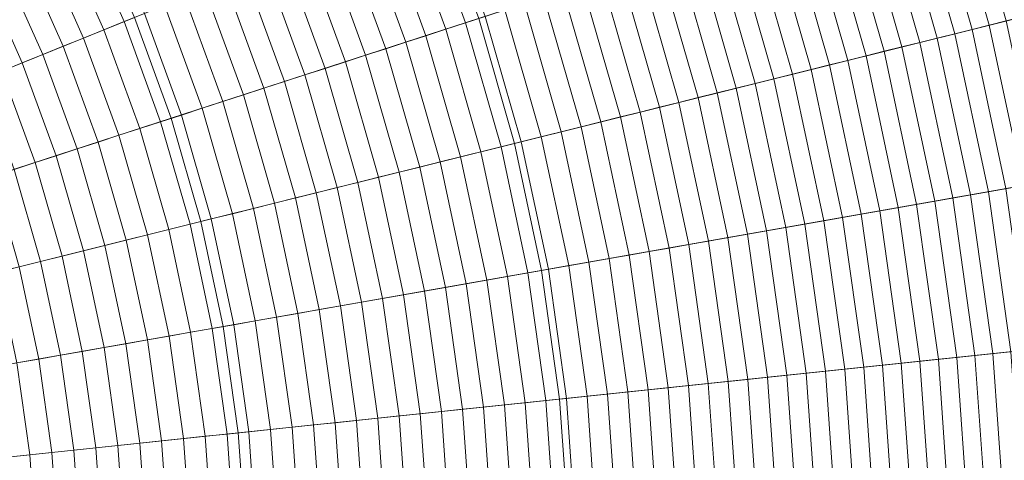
# Model space of a CAD drawing. Header units: centimetres. Extents: x -21.9 to 23.1, y -23 to 22.
# Tile 152 of 191: x 9.1 to 15.5, y 0.4 to 3.2. Entities that reach past the tile are written whole.
import ezdxf

# ---------------------------------------------------------------- set-up
doc = ezdxf.new("R2010")
doc.units = ezdxf.units.CM
doc.header["$LTSCALE"] = 2.54
doc.layers.add('Lucido design-1', color=7, linetype='Continuous')

# ---------------------------------------------------------------- blocks, each defined once
blk = doc.blocks.new('Gruppo-2-1')
at = {"color": 5, "linetype": 'Continuous', "lineweight": 9}
for points in [[(10.0933, 2.5802, -940.4271), (9.8546, 3.2361, -940.4271), (21.0763, 7.7699, -940.4271), (21.6039, 6.3202, -940.4271)], [(10.0933, 2.5802, -940.4271), (9.8546, 3.2361, -940.4271), (21.0763, 7.7699, -940.4271), (21.6039, 6.3202, -940.4271)], [(22.4047, 4.9308, -1001.3271), (21.972, 6.4398, -1001.3271), (12.0905, 3.2291, -1001.3271), (12.3233, 2.4173, -1001.3271)], [(10.2857, 1.9092, -940.4271), (10.0933, 2.5802, -940.4271), (21.6039, 6.3202, -940.4271), (22.0292, 4.8372, -940.4271)], [(10.2857, 1.9092, -940.4271), (10.0933, 2.5802, -940.4271), (21.6039, 6.3202, -940.4271), (22.0292, 4.8372, -940.4271)], [(22.0292, 4.8372, -1001.3271), (21.6039, 6.3202, -1001.3271), (12.0905, 3.2291, -1001.3271), (12.3233, 2.4173, -1001.3271)], [(12.3233, 2.4173, -1010.9271), (12.0905, 3.2291, -1010.9271), (21.2123, 6.193, -1010.9271), (21.6297, 4.7376, -1010.9271)], [(22.7311, 3.3953, -1001.3271), (22.4047, 4.9308, -1001.3271), (12.3233, 2.4173, -1001.3271), (12.4989, 1.5911, -1001.3271)], [(10.4308, 1.2265, -940.4271), (10.2857, 1.9092, -940.4271), (22.0292, 4.8372, -940.4271), (22.3499, 3.3281, -940.4271)], [(10.4308, 1.2265, -940.4271), (10.2857, 1.9092, -940.4271), (22.0292, 4.8372, -940.4271), (22.3499, 3.3281, -940.4271)], [(22.3499, 3.3281, -1001.3271), (22.0292, 4.8372, -1001.3271), (12.3233, 2.4173, -1001.3271), (12.4989, 1.5911, -1001.3271)], [(12.4989, 1.5911, -1010.9271), (12.3233, 2.4173, -1010.9271), (21.6297, 4.7376, -1010.9271), (21.9445, 3.2566, -1010.9271)], [(7.3237, 2.7778, -941.4271), (7.078, 3.24, -941.4271), (9.243, 4.49, -941.4271), (9.5707, 3.8737, -941.4271)], [(15.5181, 3.2138, -933.0893), (15.222, 4.2466, -933.0893), (15.1135, 4.2113, -933.1788), (15.4075, 3.1862, -933.1788)], [(15.6279, 3.2412, -932.9985), (15.3295, 4.2815, -932.9985), (15.222, 4.2466, -933.0893), (15.5181, 3.2138, -933.0893)], [(15.2958, 3.1584, -933.2671), (15.0041, 4.1758, -933.2671), (14.8937, 4.1399, -933.3541), (15.1832, 3.1303, -933.3541)], [(15.4075, 3.1862, -933.1788), (15.1135, 4.2113, -933.1788), (15.0041, 4.1758, -933.2671), (15.2958, 3.1584, -933.2671)], [(15.0697, 3.102, -933.4398), (14.7825, 4.1038, -933.4398), (14.6703, 4.0673, -933.5242), (14.9553, 3.0735, -933.5242)], [(15.1832, 3.1303, -933.3541), (14.8937, 4.1399, -933.3541), (14.7825, 4.1038, -933.4398), (15.0697, 3.102, -933.4398)], [(12.1333, 3.243, -934.9789), (11.8434, 4.0396, -934.9789), (11.7184, 3.9891, -935.0324), (12.0051, 3.2013, -935.0324)], [(14.84, 3.0447, -933.6073), (14.5573, 4.0306, -933.6073), (14.4434, 3.9936, -933.689), (14.7238, 3.0157, -933.689)], [(14.9553, 3.0735, -933.5242), (14.6703, 4.0673, -933.5242), (14.5573, 4.0306, -933.6073), (14.84, 3.0447, -933.6073)], [(12.0905, 3.2291, -1003.3271), (11.8017, 4.0227, -1003.3271), (9.8546, 3.2361, -1003.3271), (10.0933, 2.5802, -1003.3271)], [(12.0051, 3.2013, -935.0324), (11.7184, 3.9891, -935.0324), (11.5928, 3.9384, -935.0843), (11.8763, 3.1595, -935.0843)], [(14.7238, 3.0157, -933.689), (14.4434, 3.9936, -933.689), (14.3286, 3.9563, -933.7694), (14.6067, 2.9866, -933.7694)], [(9.9187, 3.262, -935.6207), (9.6329, 3.904, -935.6207), (9.5054, 3.8419, -935.6511), (9.7873, 3.2089, -935.6511)], [(11.8763, 3.1595, -935.0843), (11.5928, 3.9384, -935.0843), (11.4668, 3.8874, -935.1347), (11.747, 3.1175, -935.1347)], [(14.4887, 2.9571, -933.8485), (14.213, 3.9187, -933.8485), (14.0966, 3.8809, -933.9263), (14.3699, 2.9275, -933.9263)], [(14.6067, 2.9866, -933.7694), (14.3286, 3.9563, -933.7694), (14.213, 3.9187, -933.8485), (14.4887, 2.9571, -933.8485)], [(7.5366, 2.2995, -941.4271), (7.3237, 2.7778, -941.4271), (9.5707, 3.8737, -941.4271), (9.8546, 3.2361, -941.4271)], [(9.7873, 3.2089, -935.6511), (9.5054, 3.8419, -935.6511), (9.3777, 3.7796, -935.6799), (9.6555, 3.1556, -935.6799)], [(11.747, 3.1175, -935.1347), (11.4668, 3.8874, -935.1347), (11.3402, 3.8363, -935.1837), (11.6172, 3.0753, -935.1837)], [(14.2503, 2.8977, -934.0026), (13.9793, 3.8428, -934.0026), (13.8613, 3.8045, -934.0776), (14.1299, 2.8677, -934.0776)], [(14.3699, 2.9275, -933.9263), (14.0966, 3.8809, -933.9263), (13.9793, 3.8428, -934.0026), (14.2503, 2.8977, -934.0026)], [(9.6555, 3.1556, -935.6799), (9.3777, 3.7796, -935.6799), (9.2497, 3.7171, -935.7072), (9.5234, 3.1023, -935.7072)], [(11.4868, 3.0329, -935.2311), (11.2131, 3.7849, -935.2311), (11.0856, 3.7334, -935.277), (11.356, 2.9904, -935.277)], [(11.6172, 3.0753, -935.1837), (11.3402, 3.8363, -935.1837), (11.2131, 3.7849, -935.2311), (11.4868, 3.0329, -935.2311)], [(14.1299, 2.8677, -934.0776), (13.8613, 3.8045, -934.0776), (13.7425, 3.7658, -934.1512), (14.0087, 2.8375, -934.1512)], [(9.5234, 3.1023, -935.7072), (9.2497, 3.7171, -935.7072), (9.1214, 3.6546, -935.7328), (9.3911, 3.0488, -935.7328)], [(11.356, 2.9904, -935.277), (11.0856, 3.7334, -935.277), (10.9576, 3.6817, -935.3213), (11.2247, 2.9478, -935.3213)], [(13.8867, 2.807, -934.2235), (13.6229, 3.727, -934.2235), (13.5025, 3.6879, -934.2943), (13.7639, 2.7764, -934.2943)], [(14.0087, 2.8375, -934.1512), (13.7425, 3.7658, -934.1512), (13.6229, 3.727, -934.2235), (13.8867, 2.807, -934.2235)], [(9.3911, 3.0488, -935.7328), (9.1214, 3.6546, -935.7328), (8.9929, 3.5919, -935.7569), (9.2585, 2.9952, -935.7569)], [(11.2247, 2.9478, -935.3213), (10.9576, 3.6817, -935.3213), (10.8291, 3.6298, -935.3642), (11.0929, 2.905, -935.3642)], [(13.6404, 2.7456, -934.3637), (13.3815, 3.6485, -934.3637), (13.2596, 3.609, -934.4318), (13.5161, 2.7146, -934.4318)], [(13.7639, 2.7764, -934.2943), (13.5025, 3.6879, -934.2943), (13.3815, 3.6485, -934.3637), (13.6404, 2.7456, -934.3637)], [(9.2585, 2.9952, -935.7569), (8.9929, 3.5919, -935.7569), (8.8641, 3.5291, -935.7794), (9.1257, 2.9416, -935.7794)], [(11.0929, 2.905, -935.3642), (10.8291, 3.6298, -935.3642), (10.7002, 3.5777, -935.4055), (10.9607, 2.862, -935.4055)], [(13.5161, 2.7146, -934.4318), (13.2596, 3.609, -934.4318), (13.1371, 3.5692, -934.4984), (13.3911, 2.6835, -934.4984)], [(9.1257, 2.9416, -935.7794), (8.8641, 3.5291, -935.7794), (8.7351, 3.4662, -935.8003), (8.9926, 2.8878, -935.8003)], [(10.8281, 2.8189, -935.4452), (10.5709, 3.5255, -935.4452), (10.4412, 3.4731, -935.4834), (10.6951, 2.7757, -935.4834)], [(10.9607, 2.862, -935.4055), (10.7002, 3.5777, -935.4055), (10.5709, 3.5255, -935.4452), (10.8281, 2.8189, -935.4452)], [(13.2654, 2.6521, -934.5635), (13.0139, 3.5291, -934.5635), (12.89, 3.4889, -934.6272), (13.139, 2.6206, -934.6272)], [(13.3911, 2.6835, -934.4984), (13.1371, 3.5692, -934.4984), (13.0139, 3.5291, -934.5635), (13.2654, 2.6521, -934.5635)], [(10.6951, 2.7757, -935.4834), (10.4412, 3.4731, -935.4834), (10.3111, 3.4205, -935.5201), (10.5616, 2.7323, -935.5201)], [(13.139, 2.6206, -934.6272), (12.89, 3.4889, -934.6272), (12.7655, 3.4484, -934.6895), (13.0119, 2.5889, -934.6895)], [(10.5616, 2.7323, -935.5201), (10.3111, 3.4205, -935.5201), (10.1807, 3.3678, -935.5552), (10.4278, 2.6888, -935.5552)], [(22.9496, 1.8408, -1001.3271), (22.7311, 3.3953, -1001.3271), (12.4989, 1.5911, -1001.3271), (12.6165, 0.7548, -1001.3271)], [(12.8842, 2.5571, -934.7503), (12.6403, 3.4077, -934.7503), (12.5144, 3.3668, -934.8097), (12.7558, 2.5251, -934.8097)], [(13.0119, 2.5889, -934.6895), (12.7655, 3.4484, -934.6895), (12.6403, 3.4077, -934.7503), (12.8842, 2.5571, -934.7503)], [(10.4278, 2.6888, -935.5552), (10.1807, 3.3678, -935.5552), (10.0499, 3.315, -935.5887), (10.2936, 2.6452, -935.5887)], [(10.528, 0.5353, -940.4271), (10.4308, 1.2265, -940.4271), (22.3499, 3.3281, -940.4271), (22.5647, 1.8004, -940.4271)], [(10.528, 0.5353, -940.4271), (10.4308, 1.2265, -940.4271), (22.3499, 3.3281, -940.4271), (22.5647, 1.8004, -940.4271)], [(12.7558, 2.5251, -934.8097), (12.5144, 3.3668, -934.8097), (12.388, 3.3257, -934.8676), (12.6268, 2.4929, -934.8676)], [(22.5647, 1.8004, -1001.3271), (22.3499, 3.3281, -1001.3271), (12.4989, 1.5911, -1001.3271), (12.6165, 0.7548, -1001.3271)], [(10.2936, 2.6452, -935.5887), (10.0499, 3.315, -935.5887), (9.9187, 3.262, -935.6207), (10.1591, 2.6015, -935.6207)], [(12.4972, 2.4606, -934.924), (12.2609, 3.2845, -934.924), (12.1333, 3.243, -934.9789), (12.367, 2.4281, -934.9789)], [(12.6268, 2.4929, -934.8676), (12.388, 3.3257, -934.8676), (12.2609, 3.2845, -934.924), (12.4972, 2.4606, -934.924)], [(7.7157, 1.8076, -941.4271), (7.5366, 2.2995, -941.4271), (9.8546, 3.2361, -941.4271), (10.0933, 2.5802, -941.4271)], [(10.0242, 2.5577, -935.6511), (9.7873, 3.2089, -935.6511), (9.6555, 3.1556, -935.6799), (9.8891, 2.5138, -935.6799)], [(10.1591, 2.6015, -935.6207), (9.9187, 3.262, -935.6207), (9.7873, 3.2089, -935.6511), (10.0242, 2.5577, -935.6511)], [(10.0933, 2.5802, -1003.3271), (9.8546, 3.2361, -1003.3271), (9.8546, 3.2361, -940.4271), (10.0933, 2.5802, -940.4271)], [(10.0933, 2.5802, -941.4271), (9.8546, 3.2361, -941.4271), (9.8546, 3.2361, -940.4271), (10.0933, 2.5802, -940.4271)], [(12.3233, 2.4173, -1003.3271), (12.0905, 3.2291, -1003.3271), (10.0933, 2.5802, -1003.3271), (10.2857, 1.9092, -1003.3271)], [(12.2361, 2.3955, -935.0324), (12.0051, 3.2013, -935.0324), (11.8763, 3.1595, -935.0843), (12.1048, 2.3628, -935.0843)], [(12.367, 2.4281, -934.9789), (12.1333, 3.243, -934.9789), (12.0051, 3.2013, -935.0324), (12.2361, 2.3955, -935.0324)], [(12.3233, 2.4173, -1001.3271), (12.0905, 3.2291, -1001.3271), (12.0905, 3.2291, -1010.9271), (12.3233, 2.4173, -1010.9271)], [(12.3233, 2.4173, -1001.3271), (12.0905, 3.2291, -1001.3271), (12.0905, 3.2291, -1003.3271), (12.3233, 2.4173, -1003.3271)], [(12.6165, 0.7548, -1010.9271), (12.4989, 1.5911, -1010.9271), (21.9445, 3.2566, -1010.9271), (22.1552, 1.7574, -1010.9271)], [(15.7415, 2.1629, -933.0893), (15.5181, 3.2138, -933.0893), (15.4075, 3.1862, -933.1788), (15.6292, 2.1431, -933.1788)], [(9.8891, 2.5138, -935.6799), (9.6555, 3.1556, -935.6799), (9.5234, 3.1023, -935.7072), (9.7536, 2.4698, -935.7072)], [(12.1048, 2.3628, -935.0843), (11.8763, 3.1595, -935.0843), (11.747, 3.1175, -935.1347), (11.9729, 2.3299, -935.1347)], [(15.5159, 2.1231, -933.2671), (15.2958, 3.1584, -933.2671), (15.1832, 3.1303, -933.3541), (15.4016, 2.103, -933.3541)], [(15.6292, 2.1431, -933.1788), (15.4075, 3.1862, -933.1788), (15.2958, 3.1584, -933.2671), (15.5159, 2.1231, -933.2671)], [(9.7536, 2.4698, -935.7072), (9.5234, 3.1023, -935.7072), (9.3911, 3.0488, -935.7328), (9.6179, 2.4257, -935.7328)], [(11.8404, 2.2968, -935.1837), (11.6172, 3.0753, -935.1837), (11.4868, 3.0329, -935.2311), (11.7074, 2.2637, -935.2311)], [(11.9729, 2.3299, -935.1347), (11.747, 3.1175, -935.1347), (11.6172, 3.0753, -935.1837), (11.8404, 2.2968, -935.1837)], [(15.1703, 2.0622, -933.5242), (14.9553, 3.0735, -933.5242), (14.84, 3.0447, -933.6073), (15.0532, 2.0415, -933.6073)], [(15.2864, 2.0826, -933.4398), (15.0697, 3.102, -933.4398), (14.9553, 3.0735, -933.5242), (15.1703, 2.0622, -933.5242)], [(15.4016, 2.103, -933.3541), (15.1832, 3.1303, -933.3541), (15.0697, 3.102, -933.4398), (15.2864, 2.0826, -933.4398)], [(9.6179, 2.4257, -935.7328), (9.3911, 3.0488, -935.7328), (9.2585, 2.9952, -935.7569), (9.4819, 2.3815, -935.7569)], [(11.7074, 2.2637, -935.2311), (11.4868, 3.0329, -935.2311), (11.356, 2.9904, -935.277), (11.5739, 2.2304, -935.277)], [(14.9353, 2.0207, -933.689), (14.7238, 3.0157, -933.689), (14.6067, 2.9866, -933.7694), (14.8164, 1.9998, -933.7694)], [(15.0532, 2.0415, -933.6073), (14.84, 3.0447, -933.6073), (14.7238, 3.0157, -933.689), (14.9353, 2.0207, -933.689)], [(9.4819, 2.3815, -935.7569), (9.2585, 2.9952, -935.7569), (9.1257, 2.9416, -935.7794), (9.3456, 2.3372, -935.7794)], [(11.44, 2.197, -935.3213), (11.2247, 2.9478, -935.3213), (11.0929, 2.905, -935.3642), (11.3056, 2.1635, -935.3642)], [(11.5739, 2.2304, -935.277), (11.356, 2.9904, -935.277), (11.2247, 2.9478, -935.3213), (11.44, 2.197, -935.3213)], [(14.6967, 1.9787, -933.8485), (14.4887, 2.9571, -933.8485), (14.3699, 2.9275, -933.9263), (14.5761, 1.9574, -933.9263)], [(14.8164, 1.9998, -933.7694), (14.6067, 2.9866, -933.7694), (14.4887, 2.9571, -933.8485), (14.6967, 1.9787, -933.8485)], [(9.2092, 2.2929, -935.8003), (8.9926, 2.8878, -935.8003), (8.8594, 2.834, -935.8197), (9.0725, 2.2485, -935.8197)], [(9.3456, 2.3372, -935.7794), (9.1257, 2.9416, -935.7794), (8.9926, 2.8878, -935.8003), (9.2092, 2.2929, -935.8003)], [(11.3056, 2.1635, -935.3642), (11.0929, 2.905, -935.3642), (10.9607, 2.862, -935.4055), (11.1707, 2.1299, -935.4055)], [(14.4547, 1.936, -934.0026), (14.2503, 2.8977, -934.0026), (14.1299, 2.8677, -934.0776), (14.3325, 1.9145, -934.0776)], [(14.5761, 1.9574, -933.9263), (14.3699, 2.9275, -933.9263), (14.2503, 2.8977, -934.0026), (14.4547, 1.936, -934.0026)], [(11.0354, 2.0961, -935.4452), (10.8281, 2.8189, -935.4452), (10.6951, 2.7757, -935.4834), (10.8996, 2.0623, -935.4834)], [(11.1707, 2.1299, -935.4055), (10.9607, 2.862, -935.4055), (10.8281, 2.8189, -935.4452), (11.0354, 2.0961, -935.4452)], [(14.2095, 1.8928, -934.1512), (14.0087, 2.8375, -934.1512), (13.8867, 2.807, -934.2235), (14.0856, 1.8709, -934.2235)], [(14.3325, 1.9145, -934.0776), (14.1299, 2.8677, -934.0776), (14.0087, 2.8375, -934.1512), (14.2095, 1.8928, -934.1512)], [(10.8996, 2.0623, -935.4834), (10.6951, 2.7757, -935.4834), (10.5616, 2.7323, -935.5201), (10.7635, 2.0283, -935.5201)], [(13.961, 1.8489, -934.2943), (13.7639, 2.7764, -934.2943), (13.6404, 2.7456, -934.3637), (13.8357, 1.8268, -934.3637)], [(14.0856, 1.8709, -934.2235), (13.8867, 2.807, -934.2235), (13.7639, 2.7764, -934.2943), (13.961, 1.8489, -934.2943)], [(10.627, 1.9943, -935.5552), (10.4278, 2.6888, -935.5552), (10.2936, 2.6452, -935.5887), (10.4901, 1.9602, -935.5887)], [(10.7635, 2.0283, -935.5201), (10.5616, 2.7323, -935.5201), (10.4278, 2.6888, -935.5552), (10.627, 1.9943, -935.5552)], [(13.7095, 1.8046, -934.4318), (13.5161, 2.7146, -934.4318), (13.3911, 2.6835, -934.4984), (13.5827, 1.7822, -934.4984)], [(13.8357, 1.8268, -934.3637), (13.6404, 2.7456, -934.3637), (13.5161, 2.7146, -934.4318), (13.7095, 1.8046, -934.4318)], [(10.4901, 1.9602, -935.5887), (10.2936, 2.6452, -935.5887), (10.1591, 2.6015, -935.6207), (10.3528, 1.9259, -935.6207)], [(13.4551, 1.7597, -934.5635), (13.2654, 2.6521, -934.5635), (13.139, 2.6206, -934.6272), (13.3268, 1.7371, -934.6272)], [(13.5827, 1.7822, -934.4984), (13.3911, 2.6835, -934.4984), (13.2654, 2.6521, -934.5635), (13.4551, 1.7597, -934.5635)], [(7.86, 1.3044, -941.4271), (7.7157, 1.8076, -941.4271), (10.0933, 2.5802, -941.4271), (10.2857, 1.9092, -941.4271)], [(10.3528, 1.9259, -935.6207), (10.1591, 2.6015, -935.6207), (10.0242, 2.5577, -935.6511), (10.2152, 1.8916, -935.6511)], [(10.2857, 1.9092, -1003.3271), (10.0933, 2.5802, -1003.3271), (10.0933, 2.5802, -940.4271), (10.2857, 1.9092, -940.4271)], [(10.2857, 1.9092, -941.4271), (10.0933, 2.5802, -941.4271), (10.0933, 2.5802, -940.4271), (10.2857, 1.9092, -940.4271)], [(13.1978, 1.7144, -934.6895), (13.0119, 2.5889, -934.6895), (12.8842, 2.5571, -934.7503), (13.0682, 1.6915, -934.7503)], [(13.3268, 1.7371, -934.6272), (13.139, 2.6206, -934.6272), (13.0119, 2.5889, -934.6895), (13.1978, 1.7144, -934.6895)], [(10.0773, 1.8573, -935.6799), (9.8891, 2.5138, -935.6799), (9.7536, 2.4698, -935.7072), (9.9391, 1.8228, -935.7072)], [(10.2152, 1.8916, -935.6511), (10.0242, 2.5577, -935.6511), (9.8891, 2.5138, -935.6799), (10.0773, 1.8573, -935.6799)], [(12.9379, 1.6685, -934.8097), (12.7558, 2.5251, -934.8097), (12.6268, 2.4929, -934.8676), (12.8069, 1.6455, -934.8676)], [(13.0682, 1.6915, -934.7503), (12.8842, 2.5571, -934.7503), (12.7558, 2.5251, -934.8097), (12.9379, 1.6685, -934.8097)], [(9.9391, 1.8228, -935.7072), (9.7536, 2.4698, -935.7072), (9.6179, 2.4257, -935.7328), (9.8007, 1.7883, -935.7328)], [(12.6754, 1.6223, -934.924), (12.4972, 2.4606, -934.924), (12.367, 2.4281, -934.9789), (12.5432, 1.5989, -934.9789)], [(12.8069, 1.6455, -934.8676), (12.6268, 2.4929, -934.8676), (12.4972, 2.4606, -934.924), (12.6754, 1.6223, -934.924)], [(9.6619, 1.7537, -935.7569), (9.4819, 2.3815, -935.7569), (9.3456, 2.3372, -935.7794), (9.5229, 1.719, -935.7794)], [(9.8007, 1.7883, -935.7328), (9.6179, 2.4257, -935.7328), (9.4819, 2.3815, -935.7569), (9.6619, 1.7537, -935.7569)], [(12.4989, 1.5911, -1003.3271), (12.3233, 2.4173, -1003.3271), (10.2857, 1.9092, -1003.3271), (10.4308, 1.2265, -1003.3271)], [(12.4104, 1.5755, -935.0324), (12.2361, 2.3955, -935.0324), (12.1048, 2.3628, -935.0843), (12.2771, 1.552, -935.0843)], [(12.5432, 1.5989, -934.9789), (12.367, 2.4281, -934.9789), (12.2361, 2.3955, -935.0324), (12.4104, 1.5755, -935.0324)], [(12.4989, 1.5911, -1001.3271), (12.3233, 2.4173, -1001.3271), (12.3233, 2.4173, -1010.9271), (12.4989, 1.5911, -1010.9271)], [(12.4989, 1.5911, -1001.3271), (12.3233, 2.4173, -1001.3271), (12.3233, 2.4173, -1003.3271), (12.4989, 1.5911, -1003.3271)], [(9.5229, 1.719, -935.7794), (9.3456, 2.3372, -935.7794), (9.2092, 2.2929, -935.8003), (9.3837, 1.6843, -935.8003)], [(12.1432, 1.5284, -935.1347), (11.9729, 2.3299, -935.1347), (11.8404, 2.2968, -935.1837), (12.0088, 1.5047, -935.1837)], [(12.2771, 1.552, -935.0843), (12.1048, 2.3628, -935.0843), (11.9729, 2.3299, -935.1347), (12.1432, 1.5284, -935.1347)], [(9.2442, 1.6495, -935.8197), (9.0725, 2.2485, -935.8197), (8.9356, 2.204, -935.8374), (9.1046, 1.6147, -935.8374)], [(9.3837, 1.6843, -935.8003), (9.2092, 2.2929, -935.8003), (9.0725, 2.2485, -935.8197), (9.2442, 1.6495, -935.8197)], [(11.8738, 1.4809, -935.2311), (11.7074, 2.2637, -935.2311), (11.5739, 2.2304, -935.277), (11.7383, 1.457, -935.277)], [(12.0088, 1.5047, -935.1837), (11.8404, 2.2968, -935.1837), (11.7074, 2.2637, -935.2311), (11.8738, 1.4809, -935.2311)], [(11.6024, 1.4331, -935.3213), (11.44, 2.197, -935.3213), (11.3056, 2.1635, -935.3642), (11.4659, 1.409, -935.3642)], [(11.7383, 1.457, -935.277), (11.5739, 2.2304, -935.277), (11.44, 2.197, -935.3213), (11.6024, 1.4331, -935.3213)], [(11.329, 1.3849, -935.4055), (11.1707, 2.1299, -935.4055), (11.0354, 2.0961, -935.4452), (11.1917, 1.3606, -935.4452)], [(11.4659, 1.409, -935.3642), (11.3056, 2.1635, -935.3642), (11.1707, 2.1299, -935.4055), (11.329, 1.3849, -935.4055)], [(15.6632, 1.075, -933.2671), (15.5159, 2.1231, -933.2671), (15.4016, 2.103, -933.3541), (15.5478, 1.0629, -933.3541)], [(11.0539, 1.3363, -935.4834), (10.8996, 2.0623, -935.4834), (10.7635, 2.0283, -935.5201), (10.9157, 1.312, -935.5201)], [(11.1917, 1.3606, -935.4452), (11.0354, 2.0961, -935.4452), (10.8996, 2.0623, -935.4834), (11.0539, 1.3363, -935.4834)], [(15.3141, 1.0383, -933.5242), (15.1703, 2.0622, -933.5242), (15.0532, 2.0415, -933.6073), (15.1959, 1.0259, -933.6073)], [(15.4314, 1.0507, -933.4398), (15.2864, 2.0826, -933.4398), (15.1703, 2.0622, -933.5242), (15.3141, 1.0383, -933.5242)], [(15.5478, 1.0629, -933.3541), (15.4016, 2.103, -933.3541), (15.2864, 2.0826, -933.4398), (15.4314, 1.0507, -933.4398)], [(10.7772, 1.2876, -935.5552), (10.627, 1.9943, -935.5552), (10.4901, 1.9602, -935.5887), (10.6382, 1.2631, -935.5887)], [(10.9157, 1.312, -935.5201), (10.7635, 2.0283, -935.5201), (10.627, 1.9943, -935.5552), (10.7772, 1.2876, -935.5552)], [(14.9568, 1.0008, -933.7694), (14.8164, 1.9998, -933.7694), (14.6967, 1.9787, -933.8485), (14.8359, 0.9881, -933.8485)], [(15.0768, 1.0134, -933.689), (14.9353, 2.0207, -933.689), (14.8164, 1.9998, -933.7694), (14.9568, 1.0008, -933.7694)], [(15.1959, 1.0259, -933.6073), (15.0532, 2.0415, -933.6073), (14.9353, 2.0207, -933.689), (15.0768, 1.0134, -933.689)], [(10.4989, 1.2385, -935.6207), (10.3528, 1.9259, -935.6207), (10.2152, 1.8916, -935.6511), (10.3593, 1.2139, -935.6511)], [(10.6382, 1.2631, -935.5887), (10.4901, 1.9602, -935.5887), (10.3528, 1.9259, -935.6207), (10.4989, 1.2385, -935.6207)], [(14.5916, 0.9624, -934.0026), (14.4547, 1.936, -934.0026), (14.3325, 1.9145, -934.0776), (14.4681, 0.9494, -934.0776)], [(14.7142, 0.9753, -933.9263), (14.5761, 1.9574, -933.9263), (14.4547, 1.936, -934.0026), (14.5916, 0.9624, -934.0026)], [(14.8359, 0.9881, -933.8485), (14.6967, 1.9787, -933.8485), (14.5761, 1.9574, -933.9263), (14.7142, 0.9753, -933.9263)], [(7.9688, 0.7924, -941.4271), (7.86, 1.3044, -941.4271), (10.2857, 1.9092, -941.4271), (10.4308, 1.2265, -941.4271)], [(10.2193, 1.1892, -935.6799), (10.0773, 1.8573, -935.6799), (9.9391, 1.8228, -935.7072), (10.0791, 1.1645, -935.7072)], [(10.3593, 1.2139, -935.6511), (10.2152, 1.8916, -935.6511), (10.0773, 1.8573, -935.6799), (10.2193, 1.1892, -935.6799)], [(10.4308, 1.2265, -1003.3271), (10.2857, 1.9092, -1003.3271), (10.2857, 1.9092, -940.4271), (10.4308, 1.2265, -940.4271)], [(10.4308, 1.2265, -941.4271), (10.2857, 1.9092, -941.4271), (10.2857, 1.9092, -940.4271), (10.4308, 1.2265, -940.4271)], [(14.2188, 0.9232, -934.2235), (14.0856, 1.8709, -934.2235), (13.961, 1.8489, -934.2943), (14.093, 0.91, -934.2943)], [(14.3439, 0.9364, -934.1512), (14.2095, 1.8928, -934.1512), (14.0856, 1.8709, -934.2235), (14.2188, 0.9232, -934.2235)], [(14.4681, 0.9494, -934.0776), (14.3325, 1.9145, -934.0776), (14.2095, 1.8928, -934.1512), (14.3439, 0.9364, -934.1512)], [(10.0791, 1.1645, -935.7072), (9.9391, 1.8228, -935.7072), (9.8007, 1.7883, -935.7328), (9.9385, 1.1397, -935.7328)], [(10.5767, -0.161, -940.4271), (10.528, 0.5353, -940.4271), (22.5647, 1.8004, -940.4271), (22.6723, 0.2614, -940.4271)], [(10.5767, -0.161, -940.4271), (10.528, 0.5353, -940.4271), (22.5647, 1.8004, -940.4271), (22.6723, 0.2614, -940.4271)], [(23.0591, 0.2749, -1001.3271), (22.9496, 1.8408, -1001.3271), (12.6165, 0.7548, -1001.3271), (12.6754, -0.0877, -1001.3271)], [(22.6723, 0.2614, -1001.3271), (22.5647, 1.8004, -1001.3271), (12.6165, 0.7548, -1001.3271), (12.6754, -0.0877, -1001.3271)], [(13.839, 0.8833, -934.4318), (13.7095, 1.8046, -934.4318), (13.5827, 1.7822, -934.4984), (13.7109, 0.8698, -934.4984)], [(13.9664, 0.8967, -934.3637), (13.8357, 1.8268, -934.3637), (13.7095, 1.8046, -934.4318), (13.839, 0.8833, -934.4318)], [(14.093, 0.91, -934.2943), (13.961, 1.8489, -934.2943), (13.8357, 1.8268, -934.3637), (13.9664, 0.8967, -934.3637)], [(9.7977, 1.1148, -935.7569), (9.6619, 1.7537, -935.7569), (9.5229, 1.719, -935.7794), (9.6566, 1.09, -935.7794)], [(9.9385, 1.1397, -935.7328), (9.8007, 1.7883, -935.7328), (9.6619, 1.7537, -935.7569), (9.7977, 1.1148, -935.7569)], [(12.6754, -0.0877, -1010.9271), (12.6165, 0.7548, -1010.9271), (22.1552, 1.7574, -1010.9271), (22.2608, 0.247, -1010.9271)], [(13.4525, 0.8427, -934.6272), (13.3268, 1.7371, -934.6272), (13.1978, 1.7144, -934.6895), (13.3223, 0.829, -934.6895)], [(13.582, 0.8563, -934.5635), (13.4551, 1.7597, -934.5635), (13.3268, 1.7371, -934.6272), (13.4525, 0.8427, -934.6272)], [(13.7109, 0.8698, -934.4984), (13.5827, 1.7822, -934.4984), (13.4551, 1.7597, -934.5635), (13.582, 0.8563, -934.5635)], [(9.5153, 1.065, -935.8003), (9.3837, 1.6843, -935.8003), (9.2442, 1.6495, -935.8197), (9.3738, 1.0401, -935.8197)], [(9.6566, 1.09, -935.7794), (9.5229, 1.719, -935.7794), (9.3837, 1.6843, -935.8003), (9.5153, 1.065, -935.8003)], [(13.0597, 0.8014, -934.8097), (12.9379, 1.6685, -934.8097), (12.8069, 1.6455, -934.8676), (12.9275, 0.7875, -934.8676)], [(13.1913, 0.8152, -934.7503), (13.0682, 1.6915, -934.7503), (12.9379, 1.6685, -934.8097), (13.0597, 0.8014, -934.8097)], [(13.3223, 0.829, -934.6895), (13.1978, 1.7144, -934.6895), (13.0682, 1.6915, -934.7503), (13.1913, 0.8152, -934.7503)], [(9.232, 1.0151, -935.8374), (9.1046, 1.6147, -935.8374), (8.9647, 1.5799, -935.8535), (9.0901, 0.9901, -935.8535)], [(9.3738, 1.0401, -935.8197), (9.2442, 1.6495, -935.8197), (9.1046, 1.6147, -935.8374), (9.232, 1.0151, -935.8374)], [(12.7947, 0.7735, -934.924), (12.6754, 1.6223, -934.924), (12.5432, 1.5989, -934.9789), (12.6612, 0.7595, -934.9789)], [(12.9275, 0.7875, -934.8676), (12.8069, 1.6455, -934.8676), (12.6754, 1.6223, -934.924), (12.7947, 0.7735, -934.924)], [(12.6165, 0.7548, -1003.3271), (12.4989, 1.5911, -1003.3271), (10.4308, 1.2265, -1003.3271), (10.528, 0.5353, -1003.3271)], [(12.3925, 0.7312, -935.0843), (12.2771, 1.552, -935.0843), (12.1432, 1.5284, -935.1347), (12.2572, 0.717, -935.1347)], [(12.5271, 0.7454, -935.0324), (12.4104, 1.5755, -935.0324), (12.2771, 1.552, -935.0843), (12.3925, 0.7312, -935.0843)], [(12.6612, 0.7595, -934.9789), (12.5432, 1.5989, -934.9789), (12.4104, 1.5755, -935.0324), (12.5271, 0.7454, -935.0324)], [(12.6165, 0.7548, -1001.3271), (12.4989, 1.5911, -1001.3271), (12.4989, 1.5911, -1010.9271), (12.6165, 0.7548, -1010.9271)], [(12.6165, 0.7548, -1001.3271), (12.4989, 1.5911, -1001.3271), (12.4989, 1.5911, -1003.3271), (12.6165, 0.7548, -1003.3271)], [(11.9852, 0.6884, -935.2311), (11.8738, 1.4809, -935.2311), (11.7383, 1.457, -935.277), (11.8484, 0.6741, -935.277)], [(12.1215, 0.7028, -935.1837), (12.0088, 1.5047, -935.1837), (11.8738, 1.4809, -935.2311), (11.9852, 0.6884, -935.2311)], [(12.2572, 0.717, -935.1347), (12.1432, 1.5284, -935.1347), (12.0088, 1.5047, -935.1837), (12.1215, 0.7028, -935.1837)], [(11.5733, 0.6451, -935.3642), (11.4659, 1.409, -935.3642), (11.329, 1.3849, -935.4055), (11.435, 0.6306, -935.4055)], [(11.7111, 0.6596, -935.3213), (11.6024, 1.4331, -935.3213), (11.4659, 1.409, -935.3642), (11.5733, 0.6451, -935.3642)], [(11.8484, 0.6741, -935.277), (11.7383, 1.457, -935.277), (11.6024, 1.4331, -935.3213), (11.7111, 0.6596, -935.3213)], [(11.2963, 0.616, -935.4452), (11.1917, 1.3606, -935.4452), (11.0539, 1.3363, -935.4834), (11.1572, 0.6014, -935.4834)], [(11.435, 0.6306, -935.4055), (11.329, 1.3849, -935.4055), (11.1917, 1.3606, -935.4452), (11.2963, 0.616, -935.4452)], [(10.8777, 0.572, -935.5552), (10.7772, 1.2876, -935.5552), (10.6382, 1.2631, -935.5887), (10.7374, 0.5573, -935.5887)], [(11.0177, 0.5868, -935.5201), (10.9157, 1.312, -935.5201), (10.7772, 1.2876, -935.5552), (10.8777, 0.572, -935.5552)], [(11.1572, 0.6014, -935.4834), (11.0539, 1.3363, -935.4834), (10.9157, 1.312, -935.5201), (11.0177, 0.5868, -935.5201)], [(8.0417, 0.274, -941.4271), (7.9688, 0.7924, -941.4271), (10.4308, 1.2265, -941.4271), (10.528, 0.5353, -941.4271)], [(10.5968, 0.5425, -935.6207), (10.4989, 1.2385, -935.6207), (10.3593, 1.2139, -935.6511), (10.4557, 0.5277, -935.6511)], [(10.528, 0.5353, -1003.3271), (10.4308, 1.2265, -1003.3271), (10.4308, 1.2265, -940.4271), (10.528, 0.5353, -940.4271)], [(10.528, 0.5353, -941.4271), (10.4308, 1.2265, -941.4271), (10.4308, 1.2265, -940.4271), (10.528, 0.5353, -940.4271)], [(10.7374, 0.5573, -935.5887), (10.6382, 1.2631, -935.5887), (10.4989, 1.2385, -935.6207), (10.5968, 0.5425, -935.6207)], [(10.1727, 0.4979, -935.7072), (10.0791, 1.1645, -935.7072), (9.9385, 1.1397, -935.7328), (10.0308, 0.483, -935.7328)], [(10.3144, 0.5128, -935.6799), (10.2193, 1.1892, -935.6799), (10.0791, 1.1645, -935.7072), (10.1727, 0.4979, -935.7072)], [(10.4557, 0.5277, -935.6511), (10.3593, 1.2139, -935.6511), (10.2193, 1.1892, -935.6799), (10.3144, 0.5128, -935.6799)], [(9.7461, 0.4531, -935.7794), (9.6566, 1.09, -935.7794), (9.5153, 1.065, -935.8003), (9.6034, 0.4381, -935.8003)], [(9.8886, 0.4681, -935.7569), (9.7977, 1.1148, -935.7569), (9.6566, 1.09, -935.7794), (9.7461, 0.4531, -935.7794)], [(10.0308, 0.483, -935.7328), (9.9385, 1.1397, -935.7328), (9.7977, 1.1148, -935.7569), (9.8886, 0.4681, -935.7569)], [(9.4605, 0.4231, -935.8197), (9.3738, 1.0401, -935.8197), (9.232, 1.0151, -935.8374), (9.3173, 0.408, -935.8374)], [(9.6034, 0.4381, -935.8003), (9.5153, 1.065, -935.8003), (9.3738, 1.0401, -935.8197), (9.4605, 0.4231, -935.8197)], [(15.2675, 0.0028, -933.6073), (15.1959, 1.0259, -933.6073), (15.0768, 1.0134, -933.689), (15.1478, -0.0014, -933.689)], [(15.3863, 0.0069, -933.5242), (15.3141, 1.0383, -933.5242), (15.1959, 1.0259, -933.6073), (15.2675, 0.0028, -933.6073)], [(15.5041, 0.0111, -933.4398), (15.4314, 1.0507, -933.4398), (15.3141, 1.0383, -933.5242), (15.3863, 0.0069, -933.5242)], [(15.621, 0.0151, -933.3541), (15.5478, 1.0629, -933.3541), (15.4314, 1.0507, -933.4398), (15.5041, 0.0111, -933.4398)], [(9.174, 0.393, -935.8535), (9.0901, 0.9901, -935.8535), (8.948, 0.965, -935.8681), (9.0305, 0.3779, -935.8681)], [(9.3173, 0.408, -935.8374), (9.232, 1.0151, -935.8374), (9.0901, 0.9901, -935.8535), (9.174, 0.393, -935.8535)], [(14.6602, -0.0184, -934.0026), (14.5916, 0.9624, -934.0026), (14.4681, 0.9494, -934.0776), (14.5361, -0.0227, -934.0776)], [(14.7834, -0.0141, -933.9263), (14.7142, 0.9753, -933.9263), (14.5916, 0.9624, -934.0026), (14.6602, -0.0184, -934.0026)], [(14.9057, -0.0098, -933.8485), (14.8359, 0.9881, -933.8485), (14.7142, 0.9753, -933.9263), (14.7834, -0.0141, -933.9263)], [(15.0272, -0.0056, -933.7694), (14.9568, 1.0008, -933.7694), (14.8359, 0.9881, -933.8485), (14.9057, -0.0098, -933.8485)], [(15.1478, -0.0014, -933.689), (15.0768, 1.0134, -933.689), (14.9568, 1.0008, -933.7694), (15.0272, -0.0056, -933.7694)], [(14.0319, -0.0403, -934.3637), (13.9664, 0.8967, -934.3637), (13.839, 0.8833, -934.4318), (13.9039, -0.0448, -934.4318)], [(14.1591, -0.0359, -934.2943), (14.093, 0.91, -934.2943), (13.9664, 0.8967, -934.3637), (14.0319, -0.0403, -934.3637)], [(14.2856, -0.0315, -934.2235), (14.2188, 0.9232, -934.2235), (14.093, 0.91, -934.2943), (14.1591, -0.0359, -934.2943)], [(14.4113, -0.0271, -934.1512), (14.3439, 0.9364, -934.1512), (14.2188, 0.9232, -934.2235), (14.2856, -0.0315, -934.2235)], [(14.5361, -0.0227, -934.0776), (14.4681, 0.9494, -934.0776), (14.3439, 0.9364, -934.1512), (14.4113, -0.0271, -934.1512)], [(13.5155, -0.0584, -934.6272), (13.4525, 0.8427, -934.6272), (13.3223, 0.829, -934.6895), (13.3846, -0.0629, -934.6895)], [(13.6457, -0.0538, -934.5635), (13.582, 0.8563, -934.5635), (13.4525, 0.8427, -934.6272), (13.5155, -0.0584, -934.6272)], [(13.7752, -0.0493, -934.4984), (13.7109, 0.8698, -934.4984), (13.582, 0.8563, -934.5635), (13.6457, -0.0538, -934.5635)], [(13.9039, -0.0448, -934.4318), (13.839, 0.8833, -934.4318), (13.7109, 0.8698, -934.4984), (13.7752, -0.0493, -934.4984)], [(12.8544, -0.0815, -934.924), (12.7947, 0.7735, -934.924), (12.6612, 0.7595, -934.9789), (12.7203, -0.0861, -934.9789)], [(12.9879, -0.0768, -934.8676), (12.9275, 0.7875, -934.8676), (12.7947, 0.7735, -934.924), (12.8544, -0.0815, -934.924)], [(13.1208, -0.0722, -934.8097), (13.0597, 0.8014, -934.8097), (12.9275, 0.7875, -934.8676), (12.9879, -0.0768, -934.8676)], [(13.2531, -0.0675, -934.7503), (13.1913, 0.8152, -934.7503), (13.0597, 0.8014, -934.8097), (13.1208, -0.0722, -934.8097)], [(13.3846, -0.0629, -934.6895), (13.3223, 0.829, -934.6895), (13.1913, 0.8152, -934.7503), (13.2531, -0.0675, -934.7503)], [(12.6754, -0.0877, -1003.3271), (12.6165, 0.7548, -1003.3271), (10.528, 0.5353, -1003.3271), (10.5767, -0.161, -1003.3271)], [(12.3144, -0.1003, -935.1347), (12.2572, 0.717, -935.1347), (12.1215, 0.7028, -935.1837), (12.178, -0.1051, -935.1837)], [(12.4503, -0.0956, -935.0843), (12.3925, 0.7312, -935.0843), (12.2572, 0.717, -935.1347), (12.3144, -0.1003, -935.1347)], [(12.5856, -0.0909, -935.0324), (12.5271, 0.7454, -935.0324), (12.3925, 0.7312, -935.0843), (12.4503, -0.0956, -935.0843)], [(12.7203, -0.0861, -934.9789), (12.6612, 0.7595, -934.9789), (12.5271, 0.7454, -935.0324), (12.5856, -0.0909, -935.0324)], [(12.6754, -0.0877, -1001.3271), (12.6165, 0.7548, -1001.3271), (12.6165, 0.7548, -1010.9271), (12.6754, -0.0877, -1010.9271)], [(12.6754, -0.0877, -1001.3271), (12.6165, 0.7548, -1001.3271), (12.6165, 0.7548, -1003.3271), (12.6754, -0.0877, -1003.3271)], [(11.6271, -0.1243, -935.3642), (11.5733, 0.6451, -935.3642), (11.435, 0.6306, -935.4055), (11.4882, -0.1292, -935.4055)], [(11.7655, -0.1195, -935.3213), (11.7111, 0.6596, -935.3213), (11.5733, 0.6451, -935.3642), (11.6271, -0.1243, -935.3642)], [(11.9035, -0.1147, -935.277), (11.8484, 0.6741, -935.277), (11.7111, 0.6596, -935.3213), (11.7655, -0.1195, -935.3213)], [(12.041, -0.1099, -935.2311), (11.9852, 0.6884, -935.2311), (11.8484, 0.6741, -935.277), (11.9035, -0.1147, -935.277)], [(12.178, -0.1051, -935.1837), (12.1215, 0.7028, -935.1837), (11.9852, 0.6884, -935.2311), (12.041, -0.1099, -935.2311)], [(11.0688, -0.1438, -935.5201), (11.0177, 0.5868, -935.5201), (10.8777, 0.572, -935.5552), (10.9281, -0.1487, -935.5552)], [(11.209, -0.1389, -935.4834), (11.1572, 0.6014, -935.4834), (11.0177, 0.5868, -935.5201), (11.0688, -0.1438, -935.5201)], [(11.3488, -0.134, -935.4452), (11.2963, 0.616, -935.4452), (11.1572, 0.6014, -935.4834), (11.209, -0.1389, -935.4834)], [(11.4882, -0.1292, -935.4055), (11.435, 0.6306, -935.4055), (11.2963, 0.616, -935.4452), (11.3488, -0.134, -935.4452)], [(8.0782, -0.2483, -941.4271), (8.0417, 0.274, -941.4271), (10.528, 0.5353, -941.4271), (10.5767, -0.161, -941.4271)], [(10.362, -0.1685, -935.6799), (10.3144, 0.5128, -935.6799), (10.1727, 0.4979, -935.7072), (10.2197, -0.1735, -935.7072)], [(10.5041, -0.1635, -935.6511), (10.4557, 0.5277, -935.6511), (10.3144, 0.5128, -935.6799), (10.362, -0.1685, -935.6799)], [(10.6458, -0.1586, -935.6207), (10.5968, 0.5425, -935.6207), (10.4557, 0.5277, -935.6511), (10.5041, -0.1635, -935.6511)], [(10.5767, -0.161, -1003.3271), (10.528, 0.5353, -1003.3271), (10.528, 0.5353, -940.4271), (10.5767, -0.161, -940.4271)], [(10.5767, -0.161, -941.4271), (10.528, 0.5353, -941.4271), (10.528, 0.5353, -940.4271), (10.5767, -0.161, -940.4271)], [(10.7871, -0.1537, -935.5887), (10.7374, 0.5573, -935.5887), (10.5968, 0.5425, -935.6207), (10.6458, -0.1586, -935.6207)], [(10.9281, -0.1487, -935.5552), (10.8777, 0.572, -935.5552), (10.7374, 0.5573, -935.5887), (10.7871, -0.1537, -935.5887)], [(9.791, -0.1884, -935.7794), (9.7461, 0.4531, -935.7794), (9.6034, 0.4381, -935.8003), (9.6476, -0.1935, -935.8003)], [(9.9341, -0.1834, -935.7569), (9.8886, 0.4681, -935.7569), (9.7461, 0.4531, -935.7794), (9.791, -0.1884, -935.7794)], [(10.0771, -0.1785, -935.7328), (10.0308, 0.483, -935.7328), (9.8886, 0.4681, -935.7569), (9.9341, -0.1834, -935.7569)], [(10.2197, -0.1735, -935.7072), (10.1727, 0.4979, -935.7072), (10.0308, 0.483, -935.7328), (10.0771, -0.1785, -935.7328)], [(9.2161, -0.2085, -935.8535), (9.174, 0.393, -935.8535), (9.0305, 0.3779, -935.8681), (9.0719, -0.2136, -935.8681)], [(9.3601, -0.2035, -935.8374), (9.3173, 0.408, -935.8374), (9.174, 0.393, -935.8535), (9.2161, -0.2085, -935.8535)], [(9.5039, -0.1985, -935.8197), (9.4605, 0.4231, -935.8197), (9.3173, 0.408, -935.8374), (9.3601, -0.2035, -935.8374)], [(9.6476, -0.1935, -935.8003), (9.6034, 0.4381, -935.8003), (9.4605, 0.4231, -935.8197), (9.5039, -0.1985, -935.8197)]]:
    blk.add_3dface(points, dxfattribs=at)

msp = doc.modelspace()

# ---------------------------------------------------------------- block references
at = {"layer": 'Lucido design-1', "color": 5, "true_color": 0x0000ff}
msp.add_blockref('Gruppo-2-1', (0, 0), dxfattribs=at)

doc.saveas('drawing.dxf')
